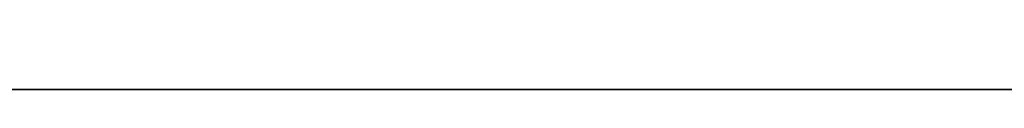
# Model space of a CAD drawing. Header units: millimetres. Extents: x -320 to 8070, y -96 to 57.
# Tile 42 of 111: x 2670.5 to 2696.68, y -39.7 to -38.35. Entities that reach past the tile are written whole.
import ezdxf

# ---------------------------------------------------------------- set-up
doc = ezdxf.new("R2010")
doc.units = ezdxf.units.MM
doc.layers.add('152', color=7, linetype='Continuous', true_color=0xffffff)

# ---------------------------------------------------------------- blocks, each defined once
blk = doc.blocks.new('UG_SURFACE_010')
at = {"layer": '152', "color": 253, "linetype": 'Continuous', "lineweight": 35}
for points in [[(2581.35, -39.7), (2706, -3.35), (2706, -36.35)], [(2591, -11.5), (2706, -3.35), (2581.35, -39.7)], [(2706, -36.35, 2027), (2580.5, -13, 2027), (2581.35, -39.7, 2027), (2705.15, -39.7, 2027)], [(2706, -36.35), (2706, -38.85), (2705.15, -39.7), (2581.35, -39.7)], [(2705.15, -39.7, 2027), (2581.35, -39.7, 2027), (2581.35, -39.7), (2705.15, -39.7)]]:
    blk.add_3dface(points, dxfattribs=at)

msp = doc.modelspace()

# ---------------------------------------------------------------- linework, layer by layer
at = {"layer": '152', "color": 253, "linetype": 'Continuous', "lineweight": 35}
for p, q in [((2581.35, -39.7), (2705.15, -39.7)), ((2705.15, -39.7, 2027), (2581.35, -39.7, 2027))]:
    msp.add_line(p, q, dxfattribs=at)

# ---------------------------------------------------------------- block references
msp.add_blockref('UG_SURFACE_010', (0, 0), dxfattribs=at)

doc.saveas('drawing.dxf')
